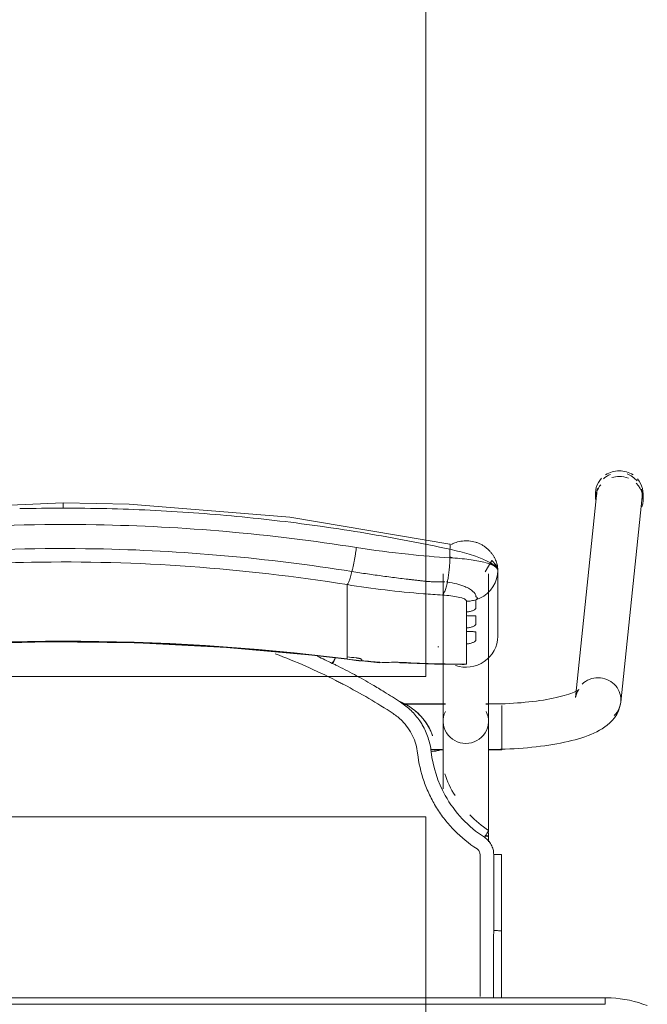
# Model space of a CAD drawing. Header units: metres. Extents: x 3 to 43.5, y -74 to -48.5.
# Tile 102 of 209: x 37.653 to 37.939, y -57.584 to -57.136. Entities that reach past the tile are written whole.
import ezdxf

# ---------------------------------------------------------------- set-up
doc = ezdxf.new("R2010")
doc.units = ezdxf.units.M
doc.layers.add('1PAV - FRIG_dwg', color=7, linetype='Continuous', lineweight=18, true_color=0x767676)
doc.layers.add('TUB_FRIGO', color=30, linetype='Continuous', lineweight=18, true_color=0xff7f00)
doc.layers.add('I-FURN', color=7, linetype='Continuous', lineweight=18)

# ---------------------------------------------------------------- blocks, each defined once
blk = doc.blocks.new('ConjuntoParaAlunoTamanho6 - CJA06_ConjuntoParaAlunoTamanho6-V28-1PAV - FRIGORÍFICA')
at = {"layer": 'I-FURN', "color": 253, "true_color": 0xaaaaaa}
for p, q in [((0.24321, 0.29526), (0.23354, 0.20182)), ((0.24254, 0.29456), (0.24254, 0.29197)), ((0.25413, 0.19969), (0.2638, 0.29312)), ((0.2643, 0.29197), (0.2643, 0.29456)), ((0.17315, 0.25812), (0.17315, 0.19097)), ((0.19385, 0.19097), (0.19385, 0.25812)), ((0.19685, 0.25395), (0.19754, 0.2558)), ((0.1981, 0.22964), (0.1981, 0.25969)), ((0.12943, 0.2438), (0.12943, 0.25317)), ((0.17457, 0.25441), (0.17513, 0.25435)), ((0.19471, 0.25062), (0.1959, 0.25221)), ((0.1959, 0.25221), (0.19685, 0.25395)), ((0.12943, 0.24214), (0.12943, 0.2438)), ((0.12943, 0.24214), (0.12943, 0.23653)), ((0.18386, 0.23904), (0.18386, 0.24073)), ((0.12943, 0.23653), (0.12943, 0.23486)), ((0.12943, 0.23486), (0.12943, 0.22925)), ((0.18386, 0.23176), (0.18386, 0.23345)), ((0.12943, 0.22759), (0.12943, 0.22925)), ((0.12943, 0.22759), (0.12943, 0.22197)), ((0.17076, 0.22479), (0.17118, 0.22478)), ((0.18386, 0.21701), (0.18386, 0.22617)), ((0.12943, 0.22031), (0.12943, 0.22197)), ((0.12946, 0.21915), (0.14434, 0.21757)), ((0.17944, 0.21689), (0.18173, 0.21678)), ((0.17429, 0.19894), (0.15474, 0.19894)), ((0.17429, 0.19879), (0.15494, 0.19879)), ((0.2, 0.19894), (0.19271, 0.19894)), ((0.19385, 0.19879), (0.19271, 0.19879)), ((0.19385, 0.19845), (0.19385, 0.19879)), ((0.19385, 0.19764), (0.19385, 0.19845)), ((0.2, 0.1938), (0.2, 0.19814)), ((0.19385, 0.1916), (0.19385, 0.19367)), ((0.2, 0.18573), (0.2, 0.19364)), ((0.19385, 0.18582), (0.19385, 0.18688)), ((0.19385, 0.18371), (0.19385, 0.18582)), ((0.2, 0.17794), (0.2, 0.1856)), ((0.19385, 0.17809), (0.19385, 0.17951)), ((0.16757, 0.17809), (0.17268, 0.17809)), ((0.1676, 0.17794), (0.17323, 0.17794)), ((0.19377, 0.17794), (0.2, 0.17794)), ((0.19385, 0.14013), (0.19385, 0.13857)), ((0.19385, 0.13604), (0.19385, 0.13857)), ((0.19983, 0.13021), (0.19982, 0.0953)), ((0.19982, 0.06497), (0.19982, 0.0953)), ((0.247, 0.06497), (-0.247, 0.06497)), ((0.247, 0.06497), (-0.247, 0.06497)), ((0.247, 0.06497), (0.247, 0.06197))]:
    blk.add_line(p, q, dxfattribs=at)
at = {"layer": 'I-FURN', "color": 253, "true_color": 0xaaaaaa, "flags": 128}
for points in [[(0.0001, 0.2904), (-0.07267, 0.28721), (-0.14486, 0.2777), (-0.17603, 0.27161)], [(0.17623, 0.27161), (0.10331, 0.28398), (0.03018, 0.28985), (0.0001, 0.2904)], [(0.17627, 0.2654), (0.17627, 0.26637), (0.17627, 0.26734), (0.17627, 0.26831), (0.17627, 0.26928)], [(0.1981, 0.25971), (0.19792, 0.26092), (0.19739, 0.26208), (0.1954, 0.2642), (0.19227, 0.25896)], [(0.19754, 0.2558), (0.19796, 0.25773), (0.1981, 0.25969)], [(0.1981, 0.25971), (0.1981, 0.2522), (0.1981, 0.24468)], [(0.1981, 0.22964), (0.1981, 0.23715), (0.1981, 0.24467), (0.1981, 0.25218), (0.1981, 0.25969)], [(0.1881, 0.24628), (0.18997, 0.24701), (0.19172, 0.24799)], [(0.19172, 0.24799), (0.19331, 0.2492), (0.19471, 0.25062)], [(0.18386, 0.24073), (0.18386, 0.24195), (0.18386, 0.24317), (0.18386, 0.24439), (0.18386, 0.24561)], [(0.1881, 0.24628), (0.1881, 0.24532), (0.1881, 0.24435), (0.1881, 0.24339), (0.1881, 0.24243)], [(0.18386, 0.23345), (0.18386, 0.23485), (0.18386, 0.23624), (0.18386, 0.23764), (0.18386, 0.23904)], [(0.1881, 0.23868), (0.1881, 0.2378), (0.1881, 0.23692), (0.1881, 0.23603), (0.1881, 0.23515)], [(0.18386, 0.22617), (0.18386, 0.22757), (0.18386, 0.22897), (0.18386, 0.23036), (0.18386, 0.23176)], [(0.1881, 0.23141), (0.1881, 0.23052), (0.1881, 0.22964), (0.1881, 0.22876), (0.1881, 0.22787)], [(-0.12926, 0.21915), (-0.08865, 0.22342), (-0.0479, 0.2261), (-0.00707, 0.22717), (0.03376, 0.22666), (0.07455, 0.22454), (0.11521, 0.22083), (0.12946, 0.21915)], [(0.12943, 0.21937), (0.12943, 0.21961), (0.12943, 0.21984), (0.12943, 0.22007), (0.12943, 0.22031)], [(0.1361, 0.21901), (0.1361, 0.21893), (0.1361, 0.21886), (0.1361, 0.21878), (0.1361, 0.2187)], [(0.15351, 0.21761), (0.16928, 0.2169), (0.18131, 0.21677)], [(0.18173, 0.21678), (0.18279, 0.21686), (0.18386, 0.21701)], [(0.23507, 0.20536), (0.23501, 0.20531), (0.23482, 0.20518), (0.23451, 0.20499), (0.23408, 0.20476), (0.23355, 0.20449), (0.23291, 0.2042), (0.23217, 0.20389), (0.23133, 0.20358), (0.23041, 0.20326), (0.22941, 0.20294), (0.22832, 0.20262), (0.22717, 0.2023), (0.22594, 0.20199), (0.22464, 0.20169), (0.22328, 0.2014), (0.22186, 0.20112), (0.22039, 0.20086), (0.21886, 0.2006), (0.21729, 0.20036), (0.21567, 0.20014), (0.214, 0.19993), (0.2123, 0.19973), (0.21057, 0.19956), (0.2088, 0.1994), (0.207, 0.19926), (0.20518, 0.19913), (0.20334, 0.19903), (0.20148, 0.19894), (0.19961, 0.19888), (0.19772, 0.19883), (0.19583, 0.1988), (0.19394, 0.19879), (0.19385, 0.19879)], [(0.23354, 0.20182), (0.23373, 0.20287), (0.23403, 0.20376), (0.23437, 0.20445), (0.23469, 0.20492), (0.23492, 0.20521), (0.23505, 0.20534), (0.23507, 0.20536)], [(0.25413, 0.19969), (0.25375, 0.19762), (0.25311, 0.19572), (0.25226, 0.19403), (0.25129, 0.19256), (0.25023, 0.19128), (0.24913, 0.19017), (0.24799, 0.18919), (0.24683, 0.18832), (0.24563, 0.18753), (0.24441, 0.18681), (0.24316, 0.18615), (0.24188, 0.18553), (0.24055, 0.18496), (0.23919, 0.18441), (0.23778, 0.1839), (0.23633, 0.18341), (0.23483, 0.18295), (0.2333, 0.18251), (0.23171, 0.1821), (0.23008, 0.1817), (0.22841, 0.18133), (0.2267, 0.18098), (0.22495, 0.18064), (0.22315, 0.18033), (0.22132, 0.18004), (0.21946, 0.17976), (0.21756, 0.17951), (0.21562, 0.17928), (0.21366, 0.17906), (0.21168, 0.17887), (0.20967, 0.1787), (0.20763, 0.17855), (0.20558, 0.17842), (0.20352, 0.17831), (0.20144, 0.17823), (0.19935, 0.17816), (0.19725, 0.17811), (0.19515, 0.17809), (0.19385, 0.17809)], [(0.17315, 0.16015), (0.17315, 0.162), (0.17315, 0.16382), (0.17315, 0.1656), (0.17315, 0.16735), (0.17315, 0.16905), (0.17315, 0.17071), (0.17315, 0.17233), (0.17315, 0.1739), (0.17315, 0.17541), (0.17315, 0.17687), (0.17315, 0.17828), (0.17315, 0.17963), (0.17315, 0.18092), (0.17315, 0.18215), (0.17315, 0.18331), (0.17315, 0.18441), (0.17315, 0.18544), (0.17315, 0.1864), (0.17315, 0.18729), (0.17315, 0.1881), (0.17315, 0.18885), (0.17315, 0.18951), (0.17315, 0.19011), (0.17315, 0.19062), (0.17315, 0.19097)], [(0.19385, 0.19097), (0.19385, 0.19051), (0.19385, 0.18998), (0.19385, 0.18937), (0.19385, 0.18869), (0.19385, 0.18793), (0.19385, 0.1871), (0.19385, 0.18619), (0.19385, 0.18522), (0.19385, 0.18417), (0.19385, 0.18306), (0.19385, 0.18188), (0.19385, 0.18064), (0.19385, 0.17934), (0.19385, 0.17798), (0.19385, 0.17656), (0.19385, 0.17508), (0.19385, 0.17355), (0.19385, 0.17198), (0.19385, 0.17035), (0.19385, 0.16868), (0.19385, 0.16696), (0.19385, 0.16521), (0.19385, 0.16342), (0.19385, 0.16159), (0.19385, 0.15974), (0.19385, 0.15785), (0.19385, 0.15594), (0.19385, 0.15401), (0.19385, 0.15206), (0.19385, 0.15009), (0.19385, 0.14811), (0.19385, 0.14612), (0.19385, 0.14413), (0.19385, 0.14213), (0.19385, 0.14047)], [(0.16841, 0.18432), (0.16841, 0.18434), (0.16841, 0.18435), (0.16841, 0.18437), (0.16841, 0.18438)], [(0.19623, 0.13025), (0.19623, 0.12639), (0.19623, 0.12254), (0.19623, 0.11868), (0.19623, 0.11483), (0.19623, 0.11097), (0.19623, 0.10712), (0.19623, 0.10327), (0.19623, 0.09941), (0.19623, 0.09556)], [(0.2662, 0.06136), (0.26421, 0.06209), (0.2622, 0.06274), (0.26015, 0.06331), (0.25809, 0.06379), (0.25601, 0.0642), (0.25391, 0.06451), (0.25181, 0.06475), (0.24969, 0.0649), (0.24757, 0.06496), (0.247, 0.06497)], [(0.247, 0.06197), (0.1235, 0.06197), (0, 0.06197), (-0.1235, 0.06197), (-0.247, 0.06197)], [(-0.247, 0.06197), (-0.1235, 0.06197), (0, 0.06197), (0.1235, 0.06197), (0.247, 0.06197)]]:
    blk.add_lwpolyline(points, dxfattribs=at)
at = {"layer": 'I-FURN', "color": 253, "true_color": 0xaaaaaa}
for centre, major_axis, ratio, start_param, end_param in [((0.25342, 0.29456), (0.01088, 0), 0.965926, 1.570796, 2.182166), ((0.25342, 0.29456), (-0.01088, 0), 0.965926, 4.098128, 4.712389), ((0.25342, 0.29456), (0.01088, 0), 0.965926, 2.404321, 3.312013), ((0.25351, 0.29419), (-0.01029, 0.00107), 0.967158, 5.223081, 5.597593), ((0.25342, 0.29197), (-0.01088, 0), 0.965926, 4.712389, 5.025562), ((0.25342, 0.29197), (0.01088, 0), 0.965926, 1.176355, 1.570796), ((0.25351, 0.29419), (-0.01029, 0.00107), 0.967158, 3.921544, 4.46746), ((0.25342, 0.29456), (0.01088, 0), 0.965926, 6.052088, 6.985956), ((0.25342, 0.29197), (0.01088, 0), 0.965926, 2.446266, 3.141593), ((0.25351, 0.29419), (-0.01029, 0.00107), 0.967158, 6.102343, 6.382991), ((0.25342, 0.29197), (0.01088, 0), 0.965926, 5.959867, 7.062609), ((0.25351, 0.29419), (-0.01029, 0.00107), 0.967158, 3.141593, 3.502975), ((0.0001, -0.77159), (1.0211, 0), 0.978148, 1.443771, 1.697822), ((0.0001, -0.77117), (1.0209, 0), 0.978148, 1.443771, 1.697822), ((0.1837, 0.22964), (0.0144, 0), 0.978148, 4.362105, 6.283185), ((0.17947, 0.60356), (0.395, 0), 0.978148, 4.585364, 4.595996), ((0.17947, 0.60221), (0.3948, 0), 0.978148, 4.585364, 4.595936), ((0.17947, 0.60263), (0.395, 0), 0.978148, 4.602237, 4.623287), ((0.14521, 0.22754), (0.00087, 0.00996), 0.018501, 2.93296, 3.325659), ((0.17947, 0.60336), (0.395, 0), 0.978148, 4.644485, 4.723499), ((0.24383, 0.20075), (-0.01029, 0.00107), 0.967158, 4.812195, 5.597593), ((0.24383, 0.20075), (-0.01029, 0.00107), 0.967158, 3.241398, 4.812195), ((0.24383, 0.20075), (-0.01029, 0.00107), 0.967158, 2.456, 3.241398), ((0.1835, 0.19097), (0.01035, 0), 0.978148, 2.686587, 4.712389), ((0.1835, 0.19097), (0.01035, 0), 0.978148, 4.712389, 6.738191), ((0.1835, 0.13857), (0.01035, 0), 0.069756, 5.759587, 6.776353)]:
    blk.add_ellipse(centre, major_axis=major_axis, ratio=ratio, start_param=start_param, end_param=end_param, dxfattribs=at)
for points in [[(0.0001, 0.28802), (-0.00651, 0.28802), (-0.01312, 0.28795), (-0.01972, 0.28779)], [(0.0001, 0.29036), (0.0001, 0.29029), (0.0001, 0.29001), (0.0001, 0.28916), (0.0001, 0.28841), (0.0001, 0.28802)], [(0.01992, 0.28779), (0.01332, 0.28795), (0.00671, 0.28802), (0.0001, 0.28802)], [(0.03973, 0.28708), (0.03313, 0.2874), (0.02653, 0.28763), (0.01992, 0.28779)], [(0.0595, 0.28591), (0.05292, 0.28638), (0.04633, 0.28677), (0.03973, 0.28708)], [(0.07921, 0.28427), (0.07265, 0.28489), (0.06608, 0.28544), (0.0595, 0.28591)], [(0.09885, 0.28217), (0.09232, 0.28294), (0.08577, 0.28365), (0.07921, 0.28427)], [(0.11839, 0.27961), (0.11189, 0.28054), (0.10538, 0.28139), (0.09885, 0.28217)], [(0.13782, 0.27661), (0.13136, 0.27768), (0.12489, 0.27868), (0.11839, 0.27961)], [(0.15712, 0.27316), (0.15071, 0.27438), (0.14427, 0.27553), (0.13782, 0.27661)], [(0.13164, 0.25914), (0.13175, 0.25959), (0.13198, 0.26053), (0.13231, 0.26203), (0.13262, 0.26359), (0.13292, 0.2652), (0.1332, 0.26684), (0.13344, 0.26848), (0.13359, 0.26956), (0.13366, 0.2701)], [(0.17627, 0.26928), (0.16991, 0.27065), (0.16353, 0.27194), (0.15712, 0.27316)], [(0.17627, 0.26928), (0.17633, 0.26966), (0.17642, 0.27037), (0.17644, 0.2712), (0.17636, 0.27149), (0.1763, 0.27156)], [(0.17513, 0.25435), (0.1752, 0.25471), (0.17534, 0.25544), (0.17553, 0.25659), (0.17571, 0.25778), (0.17586, 0.25902), (0.17599, 0.26028), (0.1761, 0.26156), (0.17618, 0.26285), (0.17624, 0.26413), (0.17626, 0.26498), (0.17627, 0.2654)], [(0.17811, 0.26528), (0.17751, 0.26545), (0.1769, 0.26561), (0.17629, 0.26577)], [(0.1919, 0.26452), (0.19383, 0.26366), (0.19708, 0.26187), (0.1981, 0.26034), (0.1981, 0.25971)], [(0.1981, 0.25969), (0.1981, 0.26035), (0.19703, 0.26165), (0.19394, 0.2628), (0.19197, 0.26331)], [(0.12943, 0.25317), (0.12952, 0.25327), (0.1297, 0.25353), (0.13, 0.25409), (0.13031, 0.25481), (0.13064, 0.25568), (0.13097, 0.2567), (0.1313, 0.25786), (0.13153, 0.2587), (0.13164, 0.25914)], [(0.17285, 0.2484), (0.17297, 0.2485), (0.1732, 0.24877), (0.17355, 0.24934), (0.17389, 0.25006), (0.17423, 0.25093), (0.17455, 0.25195), (0.17485, 0.25308), (0.17504, 0.25392), (0.17513, 0.25435)], [(0.18386, 0.24561), (0.18422, 0.24561), (0.18494, 0.24565), (0.18601, 0.24578), (0.18707, 0.24599), (0.18776, 0.24617), (0.1881, 0.24628)], [(0.12434, 0.2095), (0.11529, 0.21408), (0.10607, 0.21814), (0.09666, 0.22168)], [(0.11594, 0.2205), (0.11821, 0.21947), (0.12046, 0.21841), (0.1227, 0.21732)], [(0.1227, 0.21732), (0.12291, 0.21776), (0.12336, 0.21866), (0.12377, 0.21945), (0.12395, 0.2198)], [(0.12436, 0.21651), (0.12408, 0.21665), (0.12353, 0.21692), (0.12297, 0.21719), (0.1227, 0.21732)], [(0.12334, 0.21813), (0.12319, 0.21783), (0.12304, 0.21753), (0.12289, 0.21723)], [(0.12395, 0.21936), (0.12377, 0.21898), (0.12356, 0.21856), (0.12335, 0.21813)], [(0.14098, 0.20758), (0.13826, 0.20916), (0.13276, 0.21224), (0.12717, 0.21512), (0.12436, 0.21651)], [(0.1336, 0.21981), (0.13377, 0.21979), (0.1341, 0.21974), (0.13456, 0.21967), (0.13499, 0.21957), (0.13538, 0.21946), (0.13569, 0.21935), (0.13593, 0.21923), (0.13606, 0.21912), (0.1361, 0.21905), (0.1361, 0.21901)], [(0.1361, 0.2187), (0.1361, 0.21868), (0.13609, 0.21865), (0.13607, 0.21862), (0.13605, 0.2186)], [(0.14432, 0.21779), (0.14576, 0.21776), (0.1486, 0.21775), (0.15133, 0.21782), (0.15267, 0.21788)], [(0.15267, 0.21788), (0.1532, 0.21758), (0.15369, 0.21752), (0.15417, 0.21772)], [(0.12798, 0.20762), (0.12738, 0.20794), (0.12617, 0.20857), (0.12495, 0.20919), (0.12434, 0.2095)], [(0.1504, 0.19445), (0.14673, 0.19684), (0.13935, 0.20142), (0.13181, 0.20561), (0.12798, 0.20762)], [(0.14635, 0.20432), (0.14546, 0.20487), (0.14368, 0.20597), (0.14188, 0.20704), (0.14098, 0.20758)], [(0.15378, 0.19963), (0.15256, 0.20043), (0.1501, 0.202), (0.14762, 0.20355), (0.14638, 0.20431)], [(0.15863, 0.1971), (0.15703, 0.19822), (0.15531, 0.19916), (0.1535, 0.1999)], [(0.15374, 0.19972), (0.15472, 0.19931), (0.15575, 0.19881), (0.1568, 0.1982)], [(0.1625, 0.1911), (0.16134, 0.1928), (0.15869, 0.19594), (0.1555, 0.19851), (0.15378, 0.19963)], [(0.15448, 0.19112), (0.15386, 0.19174), (0.15256, 0.19292), (0.15114, 0.19396), (0.1504, 0.19445)], [(0.16156, 0.17636), (0.16124, 0.17915), (0.15968, 0.18454), (0.15645, 0.18912), (0.15448, 0.19112)], [(0.16371, 0.18924), (0.16352, 0.18955), (0.16313, 0.19018), (0.16271, 0.1908), (0.1625, 0.1911)], [(0.16774, 0.17706), (0.1675, 0.1792), (0.16656, 0.18343), (0.16479, 0.18738), (0.16371, 0.18924)], [(0.16501, 0.19076), (0.16537, 0.19026), (0.16604, 0.18925), (0.16695, 0.18767), (0.16775, 0.18603), (0.1682, 0.1849), (0.16841, 0.18432)], [(0.17146, 0.1778), (0.17147, 0.17776), (0.17128, 0.17766), (0.17046, 0.17746), (0.16921, 0.17725), (0.16823, 0.17712), (0.16774, 0.17706)], [(0.1786, 0.15703), (0.17667, 0.16018), (0.1751, 0.16355), (0.1739, 0.16704)], [(0.19391, 0.14119), (0.19084, 0.14321), (0.18795, 0.1456), (0.18537, 0.14827)], [(0.19199, 0.13805), (0.19225, 0.13846), (0.19278, 0.13928), (0.19344, 0.14033), (0.19385, 0.14103), (0.19393, 0.14119), (0.19391, 0.14119)], [(0.19623, 0.13025), (0.19622, 0.13104), (0.19604, 0.13255), (0.19519, 0.13473), (0.19383, 0.13663), (0.19265, 0.13762), (0.19199, 0.13805)], [(0.19, 0.13025), (0.19, 0.1305), (0.18994, 0.13099), (0.18966, 0.1317), (0.18922, 0.13231), (0.18884, 0.13263), (0.18863, 0.13277)], [(0.19, 0.09555), (0.19, 0.09868), (0.19, 0.10482), (0.19, 0.11314), (0.19, 0.12173), (0.19, 0.1274), (0.19, 0.13025)], [(0.19982, 0.1302), (0.19984, 0.13021), (0.19969, 0.13022), (0.19891, 0.13024), (0.1977, 0.13025), (0.19672, 0.13025), (0.19623, 0.13025)], [(0.19982, 0.1302), (0.19982, 0.12729), (0.19982, 0.12438), (0.19982, 0.12147)], [(0.19982, 0.09529), (0.19982, 0.1011), (0.19982, 0.11273), (0.19982, 0.12438), (0.19982, 0.1302)], [(0.19982, 0.11273), (0.19982, 0.10691), (0.19982, 0.1011), (0.19982, 0.09528)], [(0.19623, 0.09556), (0.19662, 0.09556), (0.19701, 0.09556), (0.19738, 0.09555)], [(0.19738, 0.09555), (0.19775, 0.09554), (0.1981, 0.09553), (0.19841, 0.09551)], [(0.19982, 0.0953), (0.19982, 0.0953), (0.19982, 0.09529), (0.19982, 0.09529)], [(0.19982, 0.06497), (0.19982, 0.07507), (0.19982, 0.08518), (0.19982, 0.09529)], [(0.19982, 0.07534), (0.19982, 0.07188), (0.19982, 0.06842), (0.19982, 0.06497)]]:
    blk.add_open_spline(points, degree=3, dxfattribs=at)
for points, knots in [([(-0.13346, 0.2701), (-0.0847, 0.2778), (0.00519, 0.28415), (0.09466, 0.27626), (0.13366, 0.2701)], [-1, -1, -1, -1, -0.444444, 0, 0, 0, 0]), ([(-0.13144, 0.25914), (-0.08343, 0.26683), (0.00512, 0.27318), (0.09323, 0.26529), (0.13164, 0.25914)], [-1, -1, -1, -1, -0.444444, 0, 0, 0, 0]), ([(0.13366, 0.2701), (0.14155, 0.26885), (0.15578, 0.26699), (0.16997, 0.2658), (0.17627, 0.2654)], [-1, -1, -1, -1, -0.444444, 0, 0, 0, 0]), ([(0.17627, 0.26928), (0.1778, 0.26895), (0.18084, 0.26823), (0.1851, 0.26704), (0.18876, 0.26581), (0.19077, 0.26501), (0.19167, 0.26462)], [0, 0, 0, 0, 0.125, 0.25, 0.375, 0.4901855, 0.4901855, 0.4901855, 0.4901855]), ([(0.17699, 0.27153), (0.17765, 0.27187), (0.17927, 0.27255), (0.18196, 0.27315), (0.18496, 0.2732), (0.18741, 0.27274), (0.18905, 0.27216), (0.18996, 0.27176), (0.19062, 0.27143), (0.19127, 0.27106), (0.19212, 0.27051), (0.19313, 0.26973), (0.19423, 0.2687), (0.19516, 0.26763), (0.19594, 0.26656), (0.1966, 0.26547), (0.19712, 0.26439), (0.19752, 0.26334), (0.1978, 0.26234), (0.19804, 0.26108), (0.1981, 0.26023), (0.1981, 0.25971)], [0.3275759, 0.3275759, 0.3275759, 0.3275759, 0.375, 0.4375, 0.5, 0.5625, 0.59375, 0.609375, 0.625, 0.640625, 0.65625, 0.6875, 0.71875, 0.75, 0.78125, 0.8125, 0.84375, 0.875, 0.90625, 0.9375, 1, 1, 1, 1]), ([(0.19168, 0.26338), (0.18977, 0.26386), (0.18509, 0.26471), (0.17934, 0.26523), (0.17627, 0.2654)], [0.5121223, 0.5121223, 0.5121223, 0.5121223, 0.75, 1, 1, 1, 1]), ([(0.12943, 0.25317), (0.08224, 0.26075), (-0.00484, 0.26702), (-0.09148, 0.25924), (-0.12923, 0.25317)], [-1, -1, -1, -1, -0.444444, 0, 0, 0, 0]), ([(0.19589, 0.26257), (0.19565, 0.26263), (0.19517, 0.26271), (0.1947, 0.26267), (0.19448, 0.26263)], [0.3140409, 0.3140409, 0.3140409, 0.3140409, 0.375, 0.4333514, 0.4333514, 0.4333514, 0.4333514]), ([(0.1981, 0.25971), (0.1981, 0.26024), (0.19787, 0.26101), (0.19723, 0.26183), (0.19682, 0.26214), (0.1966, 0.26226)], [0, 0, 0, 0, 0.125, 0.1875, 0.25, 0.25, 0.25, 0.25]), ([(0.13164, 0.25914), (0.13399, 0.25877), (0.13871, 0.25805), (0.14577, 0.25706), (0.15166, 0.25629), (0.15577, 0.2558), (0.15812, 0.25552), (0.15988, 0.25532), (0.16163, 0.25511), (0.16339, 0.25489), (0.16514, 0.25469), (0.16691, 0.25455), (0.16868, 0.25447), (0.17104, 0.2544), (0.17282, 0.25442), (0.17401, 0.25447)], [0, 0, 0, 0, 0.166667, 0.333333, 0.5, 0.583333, 0.625, 0.666667, 0.708333, 0.75, 0.791667, 0.833333, 0.875, 0.916667, 1, 1, 1, 1]), ([(0.12943, 0.25317), (0.13522, 0.25225), (0.14681, 0.25064), (0.16129, 0.24919), (0.16997, 0.24858), (0.17285, 0.2484)], [0, 0, 0, 0, 0.4, 0.8, 1, 1, 1, 1]), ([(0.17513, 0.25435), (0.17661, 0.25414), (0.17948, 0.25358), (0.18284, 0.25246), (0.1849, 0.25145), (0.18608, 0.25069), (0.18754, 0.24953), (0.18812, 0.24854), (0.1881, 0.24778)], [0, 0, 0, 0, 0.2, 0.4, 0.55, 0.625, 0.7, 1, 1, 1, 1]), ([(0.17285, 0.2484), (0.17555, 0.24823), (0.17966, 0.24775), (0.18317, 0.24668), (0.18386, 0.24597), (0.18386, 0.24561)], [0, 0, 0, 0, 0.444444, 0.722222, 1, 1, 1, 1]), ([(0.1881, 0.24778), (0.18821, 0.24772), (0.18836, 0.24763), (0.18849, 0.24751), (0.18856, 0.24744), (0.1886, 0.24738), (0.18864, 0.24733), (0.1887, 0.24726), (0.18876, 0.24718), (0.1888, 0.24708), (0.18879, 0.247), (0.18877, 0.24693), (0.18873, 0.24686), (0.18866, 0.24676), (0.1885, 0.24657), (0.18828, 0.2464), (0.1881, 0.24628)], [0, 0, 0, 0, 0.166667, 0.25, 0.291667, 0.333333, 0.375, 0.416667, 0.5, 0.583333, 0.625, 0.666667, 0.708333, 0.75, 0.833333, 1, 1, 1, 1]), ([(0.1881, 0.24243), (0.1881, 0.24236), (0.18804, 0.24222), (0.18782, 0.24198), (0.18743, 0.2417), (0.18691, 0.24142), (0.18629, 0.24117), (0.18532, 0.24088), (0.18448, 0.24075), (0.18386, 0.24073)], [0, 0, 0, 0, 0.125, 0.25, 0.375, 0.5, 0.625, 0.75, 1, 1, 1, 1]), ([(0.18386, 0.23904), (0.18448, 0.23902), (0.18532, 0.23903), (0.18629, 0.23904), (0.18691, 0.23904), (0.18743, 0.23902), (0.18782, 0.23896), (0.18804, 0.23885), (0.1881, 0.23875), (0.1881, 0.23868)], [0, 0, 0, 0, 0.25, 0.375, 0.5, 0.625, 0.75, 0.875, 1, 1, 1, 1]), ([(0.1881, 0.23515), (0.1881, 0.23508), (0.18804, 0.23494), (0.18782, 0.2347), (0.18743, 0.23442), (0.18691, 0.23414), (0.18629, 0.23389), (0.18532, 0.2336), (0.18448, 0.23348), (0.18386, 0.23345)], [0, 0, 0, 0, 0.125, 0.25, 0.375, 0.5, 0.625, 0.75, 1, 1, 1, 1]), ([(0.18386, 0.23176), (0.18448, 0.23175), (0.18532, 0.23175), (0.18629, 0.23176), (0.18691, 0.23176), (0.18743, 0.23174), (0.18782, 0.23168), (0.18804, 0.23158), (0.1881, 0.23147), (0.1881, 0.23141)], [0, 0, 0, 0, 0.25, 0.375, 0.5, 0.625, 0.75, 0.875, 1, 1, 1, 1]), ([(0.1881, 0.22787), (0.1881, 0.22781), (0.18804, 0.22767), (0.18782, 0.22742), (0.18743, 0.22714), (0.18691, 0.22687), (0.18629, 0.22661), (0.18532, 0.22633), (0.18448, 0.2262), (0.18386, 0.22617)], [0, 0, 0, 0, 0.125, 0.25, 0.375, 0.5, 0.625, 0.75, 1, 1, 1, 1]), ([(0.13605, 0.2186), (0.13602, 0.21857), (0.13593, 0.21853), (0.13575, 0.2185), (0.13549, 0.21849), (0.13508, 0.2185), (0.13445, 0.21856), (0.1339, 0.21862), (0.1336, 0.21866)], [0, 0, 0, 0, 0.125, 0.25, 0.375, 0.5, 0.75, 1, 1, 1, 1]), ([(0.15683, 0.19818), (0.15764, 0.19771), (0.15919, 0.19669), (0.16207, 0.19434), (0.16393, 0.19226), (0.16501, 0.19076)], [0, 0, 0, 0, 0.25, 0.5, 1, 1, 1, 1]), ([(0.16841, 0.18438), (0.16796, 0.18563), (0.16686, 0.18807), (0.16383, 0.19273), (0.16081, 0.19558), (0.15863, 0.1971)], [0, 0, 0, 0, 0.25, 0.5, 1, 1, 1, 1]), ([(0.18863, 0.13277), (0.18486, 0.13521), (0.17974, 0.13937), (0.17389, 0.14605), (0.17007, 0.15149), (0.1669, 0.15732), (0.16353, 0.16552), (0.16208, 0.17192), (0.16156, 0.17636)], [0, 0, 0, 0, 0.25, 0.375, 0.5, 0.625, 0.75, 1, 1, 1, 1]), ([(0.16774, 0.17706), (0.16854, 0.1701), (0.17345, 0.15474), (0.18461, 0.14281), (0.19199, 0.13805)], [0, 0, 0, 0, 0.444444, 1, 1, 1, 1]), ([(0.19, 0.06548), (0.19, 0.06617), (0.19, 0.06811), (0.19, 0.07088), (0.19, 0.07365), (0.19, 0.07618), (0.19, 0.07838), (0.19, 0.0801), (0.19, 0.08153), (0.19, 0.08284), (0.19, 0.08398), (0.19, 0.08486), (0.19, 0.08558), (0.19, 0.08626), (0.19, 0.0868), (0.19, 0.08716), (0.19, 0.08749), (0.19, 0.08795), (0.19, 0.08848), (0.19, 0.089), (0.19, 0.08963), (0.19, 0.09074), (0.19, 0.09261), (0.19, 0.0945), (0.19, 0.09555)], [0.4659091, 0.4659091, 0.4659091, 0.4659091, 0.4772727, 0.5, 0.5227273, 0.5454545, 0.5681818, 0.5909091, 0.6136364, 0.6363636, 0.6590909, 0.6818182, 0.7045455, 0.7272727, 0.75, 0.7727273, 0.7954545, 0.8181818, 0.8409091, 0.8636364, 0.8863636, 0.9090909, 0.9545455, 1, 1, 1, 1]), ([(0.19618, 0.06498), (0.19616, 0.06721), (0.1961, 0.07741), (0.19616, 0.08755), (0.19623, 0.09556)], [0.8400419, 0.8400419, 0.8400419, 0.8400419, 0.875, 1, 1, 1, 1]), ([(0.19841, 0.09551), (0.19872, 0.09549), (0.19926, 0.09545), (0.19973, 0.09538), (0.19982, 0.09532), (0.19982, 0.0953)], [0.4, 0.4, 0.4, 0.4, 0.6, 0.8, 0.9699288, 0.9699288, 0.9699288, 0.9699288])]:
    blk.add_open_spline(points, degree=3, knots=knots, dxfattribs=at)
blk = doc.blocks.new('4 GRE - ESCOLA DE CINEMA E AUDIOVISUAL CINE REX R07_rvt-1-1PAV - FRIGORÍFICA')
at = {"layer": 'I-FURN', "color": 253, "lineweight": 18, "true_color": 0xaaaaaa}
blk.add_blockref('ConjuntoParaAlunoTamanho6 - CJA06_ConjuntoParaAlunoTamanho6-V28-1PAV - FRIGORÍFICA', (37.67274, -57.6463), dxfattribs=at)
blk = doc.blocks.new('1PAV - FRIG_dwg-1115125-1PAV - FRIGORÍFICA')
at = {"layer": 'TUB_FRIGO', "flags": 128}
for points in [[(15.74685, 5.46496), (16.28306, 5.46496), (16.28306, 6.46496), (14.52484, 6.46496), (14.52484, 7.53671)], [(15.78306, 5.40109), (16.28306, 5.40109), (16.28306, 4.40109), (14.52484, 4.40109), (14.52484, 3.78069)]]:
    blk.add_lwpolyline(points, dxfattribs=at)

msp = doc.modelspace()

# ---------------------------------------------------------------- block references
at = {"lineweight": 5}
msp.add_blockref('4 GRE - ESCOLA DE CINEMA E AUDIOVISUAL CINE REX R07_rvt-1-1PAV - FRIGORÍFICA', (0, 0), dxfattribs=at)
at = {"layer": '1PAV - FRIG_dwg', "color": 7}
msp.add_blockref('1PAV - FRIG_dwg-1115125-1PAV - FRIGORÍFICA', (21.555, -62.9), dxfattribs=at)

doc.saveas('drawing.dxf')
